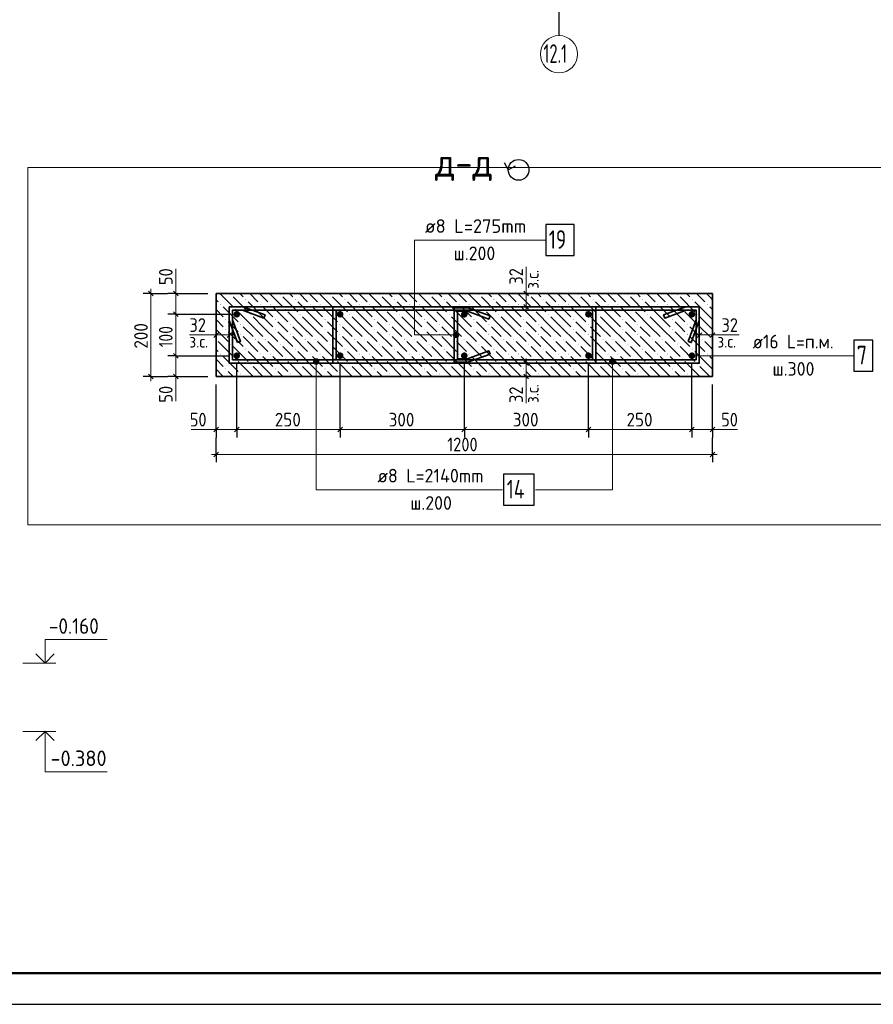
# Model space of a CAD drawing. Header units: millimetres. Extents: x 0 to 59400, y 0 to 42000.
# Tile 4 of 29: x 11203 to 24956, y 0 to 15861. Entities that reach past the tile are written whole.
import ezdxf

# ---------------------------------------------------------------- set-up
doc = ezdxf.new("R2010")
doc.units = ezdxf.units.MM
doc.linetypes.add('______2', pattern=[270, 200, -70])
doc.linetypes.add('______5', pattern=[1100, 800, -100, 100, -100])
for name, color, linetype, lineweight in [('S1 Продольная арматура', 52, 'Continuous', 25), ('Standard', 7, 'Continuous', 25), ('Заголовок чертежа', 7, 'Continuous', 25), ('Затяжка', 52, 'Continuous', 25), ('Позиционная метка линия выноска', 7, 'Continuous', 13), ('Размерная выноска', 7, 'Continuous', 13), ('Хомут', 52, 'Continuous', 25)]:
    doc.layers.add(name, color=color, linetype=linetype, lineweight=lineweight)
doc.layers.add('ЖБ Пилон', color=7, linetype='______2', lineweight=13, true_color=0xa0a0a0)
doc.layers.add('Оси', color=7, linetype='______5', lineweight=13, true_color=0x656565)
doc.styles.add('ISOCPEUR', font='txt')

msp = doc.modelspace()

# ---------------------------------------------------------------- hatches: boundary and pattern name
at = {"layer": 'S1 Продольная арматура', "linetype": 'Continuous', "lineweight": 18, "transparency": 33554687}
for points in [[(14753, 11115), (14749, 11135), (14738, 11153), (14721, 11164), (14700, 11168), (14680, 11164), (14662, 11153), (14651, 11135), (14647, 11115), (14651, 11095), (14662, 11077), (14680, 11066), (14700, 11062), (14721, 11066), (14738, 11077), (14749, 11095)], [(16420, 11115), (16416, 11135), (16404, 11153), (16387, 11164), (16367, 11168), (16346, 11164), (16329, 11153), (16317, 11135), (16313, 11115), (16317, 11095), (16329, 11077), (16346, 11066), (16367, 11062), (16387, 11066), (16404, 11077), (16416, 11095)], [(18420, 11115), (18416, 11135), (18404, 11153), (18387, 11164), (18367, 11168), (18346, 11164), (18329, 11153), (18317, 11135), (18313, 11115), (18317, 11095), (18329, 11077), (18346, 11066), (18367, 11062), (18387, 11066), (18404, 11077), (18416, 11095)], [(20420, 11115), (20416, 11135), (20404, 11153), (20387, 11164), (20367, 11168), (20346, 11164), (20329, 11153), (20317, 11135), (20313, 11115), (20317, 11095), (20329, 11077), (20346, 11066), (20367, 11062), (20387, 11066), (20404, 11077), (20416, 11095)], [(22087, 11115), (22083, 11135), (22071, 11153), (22054, 11164), (22033, 11168), (22013, 11164), (21996, 11153), (21984, 11135), (21980, 11115), (21984, 11095), (21996, 11077), (22013, 11066), (22033, 11062), (22054, 11066), (22071, 11077), (22083, 11095)], [(14753, 10448), (14749, 10469), (14738, 10486), (14721, 10498), (14700, 10502), (14680, 10498), (14662, 10486), (14651, 10469), (14647, 10448), (14651, 10428), (14662, 10411), (14680, 10399), (14700, 10395), (14721, 10399), (14738, 10411), (14749, 10428)], [(16420, 10448), (16416, 10469), (16404, 10486), (16387, 10498), (16367, 10502), (16346, 10498), (16329, 10486), (16317, 10469), (16313, 10448), (16317, 10428), (16329, 10411), (16346, 10399), (16367, 10395), (16387, 10399), (16404, 10411), (16416, 10428)], [(18420, 10448), (18416, 10469), (18404, 10486), (18387, 10498), (18367, 10502), (18346, 10498), (18329, 10486), (18317, 10469), (18313, 10448), (18317, 10428), (18329, 10411), (18346, 10399), (18367, 10395), (18387, 10399), (18404, 10411), (18416, 10428)], [(20420, 10448), (20416, 10469), (20404, 10486), (20387, 10498), (20367, 10502), (20346, 10498), (20329, 10486), (20317, 10469), (20313, 10448), (20317, 10428), (20329, 10411), (20346, 10399), (20367, 10395), (20387, 10399), (20404, 10411), (20416, 10428)], [(22087, 10448), (22083, 10469), (22071, 10486), (22054, 10498), (22033, 10502), (22013, 10498), (21996, 10486), (21984, 10469), (21980, 10448), (21984, 10428), (21996, 10411), (22013, 10399), (22033, 10395), (22054, 10399), (22071, 10411), (22083, 10428)]]:
    msp.add_hatch(color=7, dxfattribs=at).paths.add_polyline_path(points)
at = {"layer": 'ЖБ Пилон', "linetype": 'Continuous', "lineweight": 18, "transparency": 33554687}
for points in [[(14596, 11435), (14602, 11441), (14609, 11435), (14602, 11428)], [(15396, 11435), (15402, 11441), (15409, 11435), (15402, 11428)], [(16196, 11435), (16202, 11441), (16209, 11435), (16202, 11428)], [(16996, 11435), (17002, 11441), (17009, 11435), (17002, 11428)], [(17796, 11435), (17802, 11441), (17809, 11435), (17802, 11428)], [(18596, 11435), (18602, 11441), (18609, 11435), (18602, 11428)], [(19396, 11435), (19402, 11441), (19409, 11435), (19402, 11428)], [(20196, 11435), (20202, 11441), (20209, 11435), (20202, 11428)], [(20996, 11435), (21002, 11441), (21009, 11435), (21002, 11428)], [(21796, 11435), (21802, 11441), (21809, 11435), (21802, 11428)], [(14436, 11275), (14442, 11281), (14449, 11275), (14442, 11268)], [(14836, 11355), (14842, 11361), (14849, 11355), (14842, 11348)], [(15076, 11275), (15082, 11281), (15089, 11275), (15082, 11268)], [(15236, 11275), (15242, 11281), (15249, 11275), (15242, 11268)], [(15636, 11355), (15642, 11361), (15649, 11355), (15642, 11348)], [(15876, 11275), (15882, 11281), (15889, 11275), (15882, 11268)], [(16036, 11275), (16042, 11281), (16049, 11275), (16042, 11268)], [(16436, 11355), (16442, 11361), (16449, 11355), (16442, 11348)], [(16676, 11275), (16682, 11281), (16689, 11275), (16682, 11268)], [(16836, 11275), (16842, 11281), (16849, 11275), (16842, 11268)], [(17236, 11355), (17242, 11361), (17249, 11355), (17242, 11348)], [(17476, 11275), (17482, 11281), (17489, 11275), (17482, 11268)], [(17636, 11275), (17642, 11281), (17649, 11275), (17642, 11268)], [(18036, 11355), (18042, 11361), (18049, 11355), (18042, 11348)], [(18276, 11275), (18282, 11281), (18289, 11275), (18282, 11268)], [(18436, 11275), (18442, 11281), (18449, 11275), (18442, 11268)], [(18836, 11355), (18842, 11361), (18849, 11355), (18842, 11348)], [(19076, 11275), (19082, 11281), (19089, 11275), (19082, 11268)], [(19236, 11275), (19242, 11281), (19249, 11275), (19242, 11268)], [(19636, 11355), (19642, 11361), (19649, 11355), (19642, 11348)], [(19876, 11275), (19882, 11281), (19889, 11275), (19882, 11268)], [(20036, 11275), (20042, 11281), (20049, 11275), (20042, 11268)], [(20436, 11355), (20442, 11361), (20449, 11355), (20442, 11348)], [(20676, 11275), (20682, 11281), (20689, 11275), (20682, 11268)], [(20836, 11275), (20842, 11281), (20849, 11275), (20842, 11268)], [(21236, 11355), (21242, 11361), (21249, 11355), (21242, 11348)], [(21476, 11275), (21482, 11281), (21489, 11275), (21482, 11268)], [(21636, 11275), (21642, 11281), (21649, 11275), (21642, 11268)], [(22036, 11355), (22042, 11361), (22049, 11355), (22042, 11348)], [(22276, 11275), (22282, 11281), (22289, 11275), (22282, 11268)], [(14676, 11195), (14682, 11201), (14689, 11195), (14682, 11188)], [(14916, 11115), (14922, 11121), (14929, 11115), (14922, 11108)], [(15476, 11195), (15482, 11201), (15489, 11195), (15482, 11188)], [(15716, 11115), (15722, 11121), (15729, 11115), (15722, 11108)], [(16276, 11195), (16282, 11201), (16289, 11195), (16282, 11188)], [(16516, 11115), (16522, 11121), (16529, 11115), (16522, 11108)], [(17076, 11195), (17082, 11201), (17089, 11195), (17082, 11188)], [(17316, 11115), (17322, 11121), (17329, 11115), (17322, 11108)], [(17876, 11195), (17882, 11201), (17889, 11195), (17882, 11188)], [(18116, 11115), (18122, 11121), (18129, 11115), (18122, 11108)], [(18676, 11195), (18682, 11201), (18689, 11195), (18682, 11188)], [(18916, 11115), (18922, 11121), (18929, 11115), (18922, 11108)], [(19476, 11195), (19482, 11201), (19489, 11195), (19482, 11188)], [(19716, 11115), (19722, 11121), (19729, 11115), (19722, 11108)], [(20276, 11195), (20282, 11201), (20289, 11195), (20282, 11188)], [(20516, 11115), (20522, 11121), (20529, 11115), (20522, 11108)], [(21076, 11195), (21082, 11201), (21089, 11195), (21082, 11188)], [(21316, 11115), (21322, 11121), (21329, 11115), (21322, 11108)], [(21876, 11195), (21882, 11201), (21889, 11195), (21882, 11188)], [(22116, 11115), (22122, 11121), (22129, 11115), (22122, 11108)], [(14516, 11035), (14522, 11041), (14529, 11035), (14522, 11028)], [(14756, 10955), (14762, 10961), (14769, 10955), (14762, 10948)], [(15316, 11035), (15322, 11041), (15329, 11035), (15322, 11028)], [(15556, 10955), (15562, 10961), (15569, 10955), (15562, 10948)], [(16116, 11035), (16122, 11041), (16129, 11035), (16122, 11028)], [(16356, 10955), (16362, 10961), (16369, 10955), (16362, 10948)], [(16916, 11035), (16922, 11041), (16929, 11035), (16922, 11028)], [(17156, 10955), (17162, 10961), (17169, 10955), (17162, 10948)], [(17716, 11035), (17722, 11041), (17729, 11035), (17722, 11028)], [(17956, 10955), (17962, 10961), (17969, 10955), (17962, 10948)], [(18516, 11035), (18522, 11041), (18529, 11035), (18522, 11028)], [(18756, 10955), (18762, 10961), (18769, 10955), (18762, 10948)], [(19316, 11035), (19322, 11041), (19329, 11035), (19322, 11028)], [(19556, 10955), (19562, 10961), (19569, 10955), (19562, 10948)], [(20116, 11035), (20122, 11041), (20129, 11035), (20122, 11028)], [(20356, 10955), (20362, 10961), (20369, 10955), (20362, 10948)], [(20916, 11035), (20922, 11041), (20929, 11035), (20922, 11028)], [(21156, 10955), (21162, 10961), (21169, 10955), (21162, 10948)], [(21716, 11035), (21722, 11041), (21729, 11035), (21722, 11028)], [(21956, 10955), (21962, 10961), (21969, 10955), (21962, 10948)], [(14516, 10875), (14522, 10881), (14529, 10875), (14522, 10868)], [(14756, 10795), (14762, 10801), (14769, 10795), (14762, 10788)], [(15316, 10875), (15322, 10881), (15329, 10875), (15322, 10868)], [(15556, 10795), (15562, 10801), (15569, 10795), (15562, 10788)], [(16116, 10875), (16122, 10881), (16129, 10875), (16122, 10868)], [(16356, 10795), (16362, 10801), (16369, 10795), (16362, 10788)], [(16916, 10875), (16922, 10881), (16929, 10875), (16922, 10868)], [(17156, 10795), (17162, 10801), (17169, 10795), (17162, 10788)], [(17716, 10875), (17722, 10881), (17729, 10875), (17722, 10868)], [(17956, 10795), (17962, 10801), (17969, 10795), (17962, 10788)], [(18516, 10875), (18522, 10881), (18529, 10875), (18522, 10868)], [(18756, 10795), (18762, 10801), (18769, 10795), (18762, 10788)], [(19316, 10875), (19322, 10881), (19329, 10875), (19322, 10868)], [(19556, 10795), (19562, 10801), (19569, 10795), (19562, 10788)], [(20116, 10875), (20122, 10881), (20129, 10875), (20122, 10868)], [(20356, 10795), (20362, 10801), (20369, 10795), (20362, 10788)], [(20916, 10875), (20922, 10881), (20929, 10875), (20922, 10868)], [(21156, 10795), (21162, 10801), (21169, 10795), (21162, 10788)], [(21716, 10875), (21722, 10881), (21729, 10875), (21722, 10868)], [(21956, 10795), (21962, 10801), (21969, 10795), (21962, 10788)], [(14367, 10717), (14369, 10715), (14367, 10713)], [(14596, 10635), (14602, 10641), (14609, 10635), (14602, 10628)], [(14996, 10715), (15002, 10721), (15009, 10715), (15002, 10708)], [(15156, 10715), (15162, 10721), (15169, 10715), (15162, 10708)], [(15396, 10635), (15402, 10641), (15409, 10635), (15402, 10628)], [(15796, 10715), (15802, 10721), (15809, 10715), (15802, 10708)], [(15956, 10715), (15962, 10721), (15969, 10715), (15962, 10708)], [(16196, 10635), (16202, 10641), (16209, 10635), (16202, 10628)], [(16596, 10715), (16602, 10721), (16609, 10715), (16602, 10708)], [(16756, 10715), (16762, 10721), (16769, 10715), (16762, 10708)], [(16996, 10635), (17002, 10641), (17009, 10635), (17002, 10628)], [(17396, 10715), (17402, 10721), (17409, 10715), (17402, 10708)], [(17556, 10715), (17562, 10721), (17569, 10715), (17562, 10708)], [(17796, 10635), (17802, 10641), (17809, 10635), (17802, 10628)], [(18196, 10715), (18202, 10721), (18209, 10715), (18202, 10708)], [(18356, 10715), (18362, 10721), (18369, 10715), (18362, 10708)], [(18596, 10635), (18602, 10641), (18609, 10635), (18602, 10628)], [(18996, 10715), (19002, 10721), (19009, 10715), (19002, 10708)], [(19156, 10715), (19162, 10721), (19169, 10715), (19162, 10708)], [(19396, 10635), (19402, 10641), (19409, 10635), (19402, 10628)], [(19796, 10715), (19802, 10721), (19809, 10715), (19802, 10708)], [(19956, 10715), (19962, 10721), (19969, 10715), (19962, 10708)], [(20196, 10635), (20202, 10641), (20209, 10635), (20202, 10628)], [(20596, 10715), (20602, 10721), (20609, 10715), (20602, 10708)], [(20756, 10715), (20762, 10721), (20769, 10715), (20762, 10708)], [(20996, 10635), (21002, 10641), (21009, 10635), (21002, 10628)], [(21396, 10715), (21402, 10721), (21409, 10715), (21402, 10708)], [(21556, 10715), (21562, 10721), (21569, 10715), (21562, 10708)], [(21796, 10635), (21802, 10641), (21809, 10635), (21802, 10628)], [(22196, 10715), (22202, 10721), (22209, 10715), (22202, 10708)], [(22356, 10715), (22362, 10721), (22367, 10717), (22367, 10713), (22362, 10708)], [(14436, 10475), (14442, 10481), (14449, 10475), (14442, 10468)], [(14836, 10555), (14842, 10561), (14849, 10555), (14842, 10548)], [(15076, 10475), (15082, 10481), (15089, 10475), (15082, 10468)], [(15236, 10475), (15242, 10481), (15249, 10475), (15242, 10468)], [(15636, 10555), (15642, 10561), (15649, 10555), (15642, 10548)], [(15876, 10475), (15882, 10481), (15889, 10475), (15882, 10468)], [(16036, 10475), (16042, 10481), (16049, 10475), (16042, 10468)], [(16436, 10555), (16442, 10561), (16449, 10555), (16442, 10548)], [(16676, 10475), (16682, 10481), (16689, 10475), (16682, 10468)], [(16836, 10475), (16842, 10481), (16849, 10475), (16842, 10468)], [(17236, 10555), (17242, 10561), (17249, 10555), (17242, 10548)], [(17476, 10475), (17482, 10481), (17489, 10475), (17482, 10468)], [(17636, 10475), (17642, 10481), (17649, 10475), (17642, 10468)], [(18036, 10555), (18042, 10561), (18049, 10555), (18042, 10548)], [(18276, 10475), (18282, 10481), (18289, 10475), (18282, 10468)], [(18436, 10475), (18442, 10481), (18449, 10475), (18442, 10468)], [(18836, 10555), (18842, 10561), (18849, 10555), (18842, 10548)], [(19076, 10475), (19082, 10481), (19089, 10475), (19082, 10468)], [(19236, 10475), (19242, 10481), (19249, 10475), (19242, 10468)], [(19636, 10555), (19642, 10561), (19649, 10555), (19642, 10548)], [(19876, 10475), (19882, 10481), (19889, 10475), (19882, 10468)], [(20036, 10475), (20042, 10481), (20049, 10475), (20042, 10468)], [(20436, 10555), (20442, 10561), (20449, 10555), (20442, 10548)], [(20676, 10475), (20682, 10481), (20689, 10475), (20682, 10468)], [(20836, 10475), (20842, 10481), (20849, 10475), (20842, 10468)], [(21236, 10555), (21242, 10561), (21249, 10555), (21242, 10548)], [(21476, 10475), (21482, 10481), (21489, 10475), (21482, 10468)], [(21636, 10475), (21642, 10481), (21649, 10475), (21642, 10468)], [(22036, 10555), (22042, 10561), (22049, 10555), (22042, 10548)], [(22276, 10475), (22282, 10481), (22289, 10475), (22282, 10468)], [(14676, 10395), (14682, 10401), (14689, 10395), (14682, 10388)], [(14916, 10315), (14922, 10321), (14929, 10315), (14922, 10308)], [(15476, 10395), (15482, 10401), (15489, 10395), (15482, 10388)], [(15716, 10315), (15722, 10321), (15729, 10315), (15722, 10308)], [(16276, 10395), (16282, 10401), (16289, 10395), (16282, 10388)], [(16516, 10315), (16522, 10321), (16529, 10315), (16522, 10308)], [(17076, 10395), (17082, 10401), (17089, 10395), (17082, 10388)], [(17316, 10315), (17322, 10321), (17329, 10315), (17322, 10308)], [(17876, 10395), (17882, 10401), (17889, 10395), (17882, 10388)], [(18116, 10315), (18122, 10321), (18129, 10315), (18122, 10308)], [(18676, 10395), (18682, 10401), (18689, 10395), (18682, 10388)], [(18916, 10315), (18922, 10321), (18929, 10315), (18922, 10308)], [(19476, 10395), (19482, 10401), (19489, 10395), (19482, 10388)], [(19716, 10315), (19722, 10321), (19729, 10315), (19722, 10308)], [(20276, 10395), (20282, 10401), (20289, 10395), (20282, 10388)], [(20516, 10315), (20522, 10321), (20529, 10315), (20522, 10308)], [(21076, 10395), (21082, 10401), (21089, 10395), (21082, 10388)], [(21316, 10315), (21322, 10321), (21329, 10315), (21322, 10308)], [(21876, 10395), (21882, 10401), (21889, 10395), (21882, 10388)], [(22116, 10315), (22122, 10321), (22129, 10315), (22122, 10308)], [(14516, 10235), (14522, 10241), (14529, 10235), (14522, 10228)], [(14756, 10155), (14762, 10161), (14769, 10155), (14762, 10148)], [(15316, 10235), (15322, 10241), (15329, 10235), (15322, 10228)], [(15556, 10155), (15562, 10161), (15569, 10155), (15562, 10148)], [(16116, 10235), (16122, 10241), (16129, 10235), (16122, 10228)], [(16356, 10155), (16362, 10161), (16369, 10155), (16362, 10148)], [(16916, 10235), (16922, 10241), (16929, 10235), (16922, 10228)], [(17156, 10155), (17162, 10161), (17169, 10155), (17162, 10148)], [(17716, 10235), (17722, 10241), (17729, 10235), (17722, 10228)], [(17956, 10155), (17962, 10161), (17969, 10155), (17962, 10148)], [(18516, 10235), (18522, 10241), (18529, 10235), (18522, 10228)], [(18756, 10155), (18762, 10161), (18769, 10155), (18762, 10148)], [(19316, 10235), (19322, 10241), (19329, 10235), (19322, 10228)], [(19556, 10155), (19562, 10161), (19569, 10155), (19562, 10148)], [(20116, 10235), (20122, 10241), (20129, 10235), (20122, 10228)], [(20356, 10155), (20362, 10161), (20369, 10155), (20362, 10148)], [(20916, 10235), (20922, 10241), (20929, 10235), (20922, 10228)], [(21156, 10155), (21162, 10161), (21169, 10155), (21162, 10148)], [(21716, 10235), (21722, 10241), (21729, 10235), (21722, 10228)], [(21956, 10155), (21962, 10161), (21969, 10155), (21962, 10148)]]:
    msp.add_hatch(color=7, dxfattribs=at).paths.add_polyline_path(points, flags=16)
at = {"layer": 'Позиционная метка линия выноска', "linetype": 'Continuous', "lineweight": 13, "transparency": 33554687}
for points in [[(18193, 10759), (18193, 10804), (18187, 10782)], [(18193, 10804), (18210, 10743), (18210, 10820)], [(18193, 10804), (18193, 10759), (18210, 10743)], [(18210, 10820), (18232, 10737), (18232, 10827)], [(18210, 10820), (18210, 10743), (18232, 10737)], [(18232, 10827), (18232, 10737), (18255, 10743)], [(18232, 10827), (18255, 10743), (18255, 10820)], [(18255, 10820), (18255, 10743), (18271, 10759)], [(18255, 10820), (18271, 10759), (18271, 10804)], [(18271, 10804), (18271, 10759), (18277, 10782)], [(15935, 10355), (16025, 10355), (16019, 10378)], [(15935, 10355), (16019, 10378), (15942, 10378)], [(15942, 10333), (16025, 10355), (15935, 10355)], [(15942, 10378), (16019, 10378), (16003, 10394)], [(15942, 10378), (16003, 10394), (15958, 10394)], [(15942, 10333), (16019, 10333), (16025, 10355)], [(15958, 10316), (16019, 10333), (15942, 10333)], [(15958, 10394), (16003, 10394), (15980, 10400)], [(15958, 10316), (16003, 10316), (16019, 10333)], [(16003, 10316), (15958, 10316), (15980, 10310)], [(20708, 10355), (20798, 10355), (20792, 10378)], [(20708, 10355), (20792, 10378), (20715, 10378)], [(20715, 10333), (20798, 10355), (20708, 10355)], [(20715, 10378), (20792, 10378), (20776, 10394)], [(20715, 10378), (20776, 10394), (20731, 10394)], [(20715, 10333), (20792, 10333), (20798, 10355)], [(20731, 10316), (20792, 10333), (20715, 10333)], [(20731, 10394), (20776, 10394), (20753, 10400)], [(20731, 10316), (20776, 10316), (20792, 10333)], [(20776, 10316), (20731, 10316), (20753, 10310)]]:
    msp.add_hatch(color=7, dxfattribs=at).paths.add_polyline_path(points)

# ---------------------------------------------------------------- linework, layer by layer
at = {"layer": 'S1 Продольная арматура', "color": 7, "linetype": 'Continuous', "lineweight": 25, "transparency": 33554687}
msp.add_lwpolyline([(24640, 10198), (24950, 10198), (24950, 10698), (24640, 10698), (24640, 10198)], dxfattribs=at)
at = {"layer": 'Standard', "color": 251, "linetype": 'Continuous', "lineweight": -3, "true_color": 0x656565, "transparency": 33554687}
for p, q in [((13317, 11448), (13192, 11448)), ((13317, 11448), (13442, 11448)), ((13317, 11448), (13583, 11448)), ((13717, 11448), (13592, 11448)), ((13717, 11448), (13842, 11448)), ((13717, 11448), (14233, 11448)), ((19361, 11448), (19236, 11448)), ((19361, 11448), (19486, 11448)), ((13717, 11115), (13592, 11115)), ((13717, 11115), (13842, 11115)), ((13717, 11115), (14567, 11115)), ((19361, 11235), (19236, 11235)), ((19361, 11235), (19486, 11235)), ((14367, 10782), (14367, 10907)), ((14580, 10782), (14580, 10907)), ((22153, 10782), (22153, 10907)), ((22367, 10782), (22367, 10907)), ((14367, 10782), (14367, 10657)), ((14580, 10782), (14580, 10657)), ((22153, 10782), (22153, 10657)), ((22367, 10782), (22367, 10657)), ((13717, 10448), (13592, 10448)), ((13717, 10448), (13842, 10448)), ((13717, 10448), (14567, 10448)), ((19361, 10328), (19236, 10328)), ((19361, 10328), (19486, 10328)), ((13317, 10115), (13192, 10115)), ((13317, 10115), (13442, 10115)), ((13317, 10115), (13583, 10115)), ((13717, 10115), (13592, 10115)), ((13717, 10115), (13842, 10115)), ((13717, 10115), (14233, 10115)), ((19361, 10115), (19236, 10115)), ((19361, 10115), (19486, 10115)), ((14367, 9258), (14367, 9383)), ((14700, 9258), (14700, 9383)), ((16367, 9258), (16367, 9383)), ((18367, 9258), (18367, 9383)), ((20367, 9258), (20367, 9383)), ((22033, 9258), (22033, 9383)), ((22367, 9258), (22367, 9383)), ((14367, 9258), (14367, 9133)), ((14700, 9258), (14700, 9133)), ((16367, 9258), (16367, 9133)), ((18367, 9258), (18367, 9133)), ((20367, 9258), (20367, 9133)), ((22033, 9258), (22033, 9133)), ((22367, 9258), (22367, 9133)), ((14367, 8858), (14367, 9125)), ((22367, 8858), (22367, 9125)), ((14367, 8858), (14367, 8983)), ((22367, 8858), (22367, 8983)), ((14367, 8858), (14367, 8733)), ((22367, 8858), (22367, 8733))]:
    msp.add_line(p, q, dxfattribs=at)
at = {"layer": 'Standard', "color": 7, "linetype": 'Continuous', "lineweight": 25, "transparency": 33554687}
for p, q in [((13279, 11486), (13354, 11411)), ((13679, 11486), (13754, 11411)), ((19398, 11411), (19323, 11486)), ((19398, 11197), (19323, 11272)), ((13679, 11153), (13754, 11078)), ((14404, 10819), (14329, 10744)), ((14618, 10819), (14543, 10744)), ((22116, 10744), (22191, 10819)), ((22329, 10744), (22404, 10819)), ((13679, 10486), (13754, 10411)), ((19323, 10366), (19398, 10291)), ((13279, 10153), (13354, 10078)), ((13679, 10153), (13754, 10078)), ((19323, 10153), (19398, 10078)), ((14329, 9220), (14404, 9295)), ((14663, 9220), (14738, 9295)), ((16329, 9220), (16404, 9295)), ((18329, 9220), (18404, 9295)), ((20329, 9220), (20404, 9295)), ((21996, 9220), (22071, 9295)), ((22329, 9220), (22404, 9295)), ((14329, 8820), (14404, 8895)), ((22329, 8820), (22404, 8895))]:
    msp.add_line(p, q, dxfattribs=at)
at = {"layer": 'Standard', "color": 7, "linetype": 'Continuous', "lineweight": 13, "transparency": 33554687}
for p, q in [((13317, 11448), (13317, 11523)), ((13317, 11448), (13317, 10115)), ((13717, 11448), (13717, 11523)), ((13717, 11448), (13717, 11115)), ((19361, 11448), (19361, 11523)), ((19361, 11235), (19361, 11448)), ((13717, 11115), (13717, 10448)), ((19361, 11235), (19361, 11160)), ((14367, 10782), (14292, 10782)), ((14580, 10782), (14367, 10782)), ((14580, 10782), (14655, 10782)), ((22153, 10782), (22078, 10782)), ((22153, 10782), (22367, 10782)), ((22367, 10782), (22442, 10782)), ((13717, 10448), (13717, 10115)), ((19361, 10328), (19361, 10403)), ((19361, 10328), (19361, 10115)), ((13317, 10115), (13317, 10040)), ((13717, 10115), (13717, 10040)), ((19361, 10115), (19361, 10040)), ((14367, 9258), (14292, 9258)), ((14367, 9258), (14700, 9258)), ((14700, 9258), (16367, 9258)), ((16367, 9258), (18367, 9258)), ((18367, 9258), (20367, 9258)), ((20367, 9258), (22033, 9258)), ((22033, 9258), (22367, 9258)), ((22367, 9258), (22442, 9258)), ((14367, 8858), (14292, 8858)), ((14367, 8858), (22367, 8858)), ((22367, 8858), (22442, 8858)), ((11256, 5496), (11786, 5496)), ((11256, 4396), (11786, 4396))]:
    msp.add_line(p, q, dxfattribs=at)
at = {"layer": 'Standard', "color": 7, "linetype": 'Continuous', "lineweight": 25, "transparency": 33554687}
msp.add_lwpolyline([(0, 0), (59400, 0), (59400, 42000), (0, 42000), (0, 0)], close=True, dxfattribs=at)
at = {"layer": 'Standard', "color": 7, "linetype": 'Continuous', "lineweight": 50, "transparency": 33554687}
msp.add_lwpolyline([(2000, 41500), (58900, 41500), (58900, 500), (2000, 500), (2000, 41500)], close=True, dxfattribs=at)
at = {"layer": 'Standard', "color": 7, "linetype": 'Continuous', "lineweight": 13, "transparency": 33554687}
for points in [[(46900, 41500), (2000, 41500), (2000, 500), (46900, 500), (46900, 41500)], [(2000, 41500), (2000, 500), (58900, 500), (58900, 41500), (2000, 41500)], [(11611, 5496), (11611, 5876), (12611, 5876)], [(11611, 4396), (11611, 3746), (12611, 3746)]]:
    msp.add_lwpolyline(points, dxfattribs=at)
at = {"layer": 'Standard', "color": 7, "linetype": 'Continuous', "lineweight": 25, "transparency": 33554687}
msp.add_lwpolyline([(19011, 13559), (19075, 13442), (19192, 13505)], dxfattribs=at)
at = {"layer": 'Standard', "color": 254, "linetype": 'Continuous', "lineweight": 13, "true_color": 0xc4c4ff, "transparency": 33554687}
msp.add_lwpolyline([(11334, 7724), (25883, 7724), (25883, 13479), (11334, 13479), (11334, 7724)], dxfattribs=at)
at = {"layer": 'Standard', "color": 251, "linetype": 'Continuous', "lineweight": -3, "true_color": 0x656565, "transparency": 33554687}
for points in [[(14700, 9258), (14700, 9275), (14700, 9275), (14700, 9275), (14700, 9275), (14700, 9275), (14700, 9275), (14700, 9275), (14700, 9275), (14700, 9275), (14700, 9275), (14700, 10315)], [(16367, 9258), (16367, 9275), (16367, 9275), (16367, 9275), (16367, 9275), (16367, 9275), (16367, 9275), (16367, 9275), (16367, 9275), (16367, 10315)], [(18367, 9258), (18367, 9275), (18367, 9275), (18367, 9275), (18367, 9275), (18367, 9275), (18367, 9275), (18367, 10315)], [(20367, 9258), (20367, 9275), (20367, 9275), (20367, 9275), (20367, 9275), (20367, 10315)], [(22033, 9258), (22033, 9275), (22033, 9275), (22033, 10315)], [(14367, 9258), (14367, 9275), (14367, 9275), (14367, 9275), (14367, 9275), (14367, 9275), (14367, 9275), (14367, 9275), (14367, 9275), (14367, 9275), (14367, 9275), (14367, 9982)], [(22367, 9258), (22367, 9275), (22367, 9275), (22367, 9982)]]:
    msp.add_lwpolyline(points, dxfattribs=at)
at = {"layer": 'Standard', "color": 7, "linetype": 'Continuous', "lineweight": 35, "transparency": 33554687}
for points in [[(11463, 5644), (11611, 5496), (11760, 5644)], [(11463, 4247), (11611, 4396), (11760, 4247)]]:
    msp.add_lwpolyline(points, dxfattribs=at)
at = {"layer": 'Standard', "color": 7, "linetype": 'Continuous', "lineweight": 25, "transparency": 33554687}
msp.add_circle((19241, 13442), 167, dxfattribs=at)
at = {"layer": 'ЖБ Пилон', "color": 7, "linetype": 'Continuous', "lineweight": 35, "transparency": 33554687}
for p, q in [((14367, 11448), (14367, 10115)), ((22367, 11448), (14367, 11448)), ((22367, 10115), (22367, 11448)), ((14367, 10115), (22367, 10115))]:
    msp.add_line(p, q, dxfattribs=at)
at = {"layer": 'ЖБ Пилон', "color": 9, "linetype": 'Continuous', "lineweight": 18, "true_color": 0xc7c7c7, "transparency": 33554687}
for p, q in [((14429, 11448), (14642, 11235)), ((14749, 11448), (14802, 11395)), ((14909, 11448), (15042, 11315)), ((15122, 11395), (15069, 11448)), ((15229, 11448), (15442, 11235)), ((15549, 11448), (15602, 11395)), ((15709, 11448), (15842, 11315)), ((15922, 11395), (15869, 11448)), ((16029, 11448), (16242, 11235)), ((16349, 11448), (16402, 11395)), ((16509, 11448), (16642, 11315)), ((16722, 11395), (16669, 11448)), ((16829, 11448), (17042, 11235)), ((17149, 11448), (17202, 11395)), ((17309, 11448), (17442, 11315)), ((17522, 11395), (17469, 11448)), ((17629, 11448), (17842, 11235)), ((17949, 11448), (18002, 11395)), ((18109, 11448), (18242, 11315)), ((18322, 11395), (18269, 11448)), ((18429, 11448), (18642, 11235)), ((18749, 11448), (18802, 11395)), ((18909, 11448), (19042, 11315)), ((19122, 11395), (19069, 11448)), ((19229, 11448), (19442, 11235)), ((19549, 11448), (19602, 11395)), ((19709, 11448), (19842, 11315)), ((19922, 11395), (19869, 11448)), ((20029, 11448), (20242, 11235)), ((20349, 11448), (20402, 11395)), ((20509, 11448), (20642, 11315)), ((20722, 11395), (20669, 11448)), ((20829, 11448), (21042, 11235)), ((21149, 11448), (21202, 11395)), ((21309, 11448), (21442, 11315)), ((21522, 11395), (21469, 11448)), ((21629, 11448), (21842, 11235)), ((21949, 11448), (22002, 11395)), ((22109, 11448), (22242, 11315)), ((22322, 11395), (22269, 11448)), ((14402, 11315), (14367, 11350)), ((14642, 11395), (14882, 11155)), ((15122, 11075), (14882, 11315)), ((15202, 11315), (15122, 11395)), ((15442, 11395), (15682, 11155)), ((15922, 11075), (15682, 11315)), ((16002, 11315), (15922, 11395)), ((16242, 11395), (16482, 11155)), ((16722, 11075), (16482, 11315)), ((16802, 11315), (16722, 11395)), ((17042, 11395), (17282, 11155)), ((17522, 11075), (17282, 11315)), ((17602, 11315), (17522, 11395)), ((17842, 11395), (18082, 11155)), ((18322, 11075), (18082, 11315)), ((18402, 11315), (18322, 11395)), ((18642, 11395), (18882, 11155)), ((19122, 11075), (18882, 11315)), ((19202, 11315), (19122, 11395)), ((19442, 11395), (19682, 11155)), ((19922, 11075), (19682, 11315)), ((20002, 11315), (19922, 11395)), ((20242, 11395), (20482, 11155)), ((20722, 11075), (20482, 11315)), ((20802, 11315), (20722, 11395)), ((21042, 11395), (21282, 11155)), ((21522, 11075), (21282, 11315)), ((21602, 11315), (21522, 11395)), ((21842, 11395), (22082, 11155)), ((22322, 11075), (22082, 11315)), ((22367, 11350), (22322, 11395)), ((14367, 11190), (14482, 11075)), ((14482, 11235), (14722, 10995)), ((14962, 10915), (14722, 11155)), ((15122, 11235), (15282, 11075)), ((15282, 11235), (15522, 10995)), ((15762, 10915), (15522, 11155)), ((15922, 11235), (16082, 11075)), ((16082, 11235), (16322, 10995)), ((16562, 10915), (16322, 11155)), ((16722, 11235), (16882, 11075)), ((16882, 11235), (17122, 10995)), ((17362, 10915), (17122, 11155)), ((17522, 11235), (17682, 11075)), ((17682, 11235), (17922, 10995)), ((18162, 10915), (17922, 11155)), ((18322, 11235), (18482, 11075)), ((18482, 11235), (18722, 10995)), ((18962, 10915), (18722, 11155)), ((19122, 11235), (19282, 11075)), ((19282, 11235), (19522, 10995)), ((19762, 10915), (19522, 11155)), ((19922, 11235), (20082, 11075)), ((20082, 11235), (20322, 10995)), ((20562, 10915), (20322, 11155)), ((20722, 11235), (20882, 11075)), ((20882, 11235), (21122, 10995)), ((21362, 10915), (21122, 11155)), ((21522, 11235), (21682, 11075)), ((21682, 11235), (21922, 10995)), ((22162, 10915), (21922, 11155)), ((22322, 11235), (22367, 11190)), ((14367, 11030), (14482, 10915)), ((14642, 10915), (14562, 10995)), ((14962, 11075), (15122, 10915)), ((15122, 11075), (15282, 10915)), ((15442, 10915), (15362, 10995)), ((15762, 11075), (15922, 10915)), ((15922, 11075), (16082, 10915)), ((16242, 10915), (16162, 10995)), ((16562, 11075), (16722, 10915)), ((16722, 11075), (16882, 10915)), ((17042, 10915), (16962, 10995)), ((17362, 11075), (17522, 10915)), ((17522, 11075), (17682, 10915)), ((17842, 10915), (17762, 10995)), ((18162, 11075), (18322, 10915)), ((18322, 11075), (18482, 10915)), ((18642, 10915), (18562, 10995)), ((18962, 11075), (19122, 10915)), ((19122, 11075), (19282, 10915)), ((19442, 10915), (19362, 10995)), ((19762, 11075), (19922, 10915)), ((19922, 11075), (20082, 10915)), ((20242, 10915), (20162, 10995)), ((20562, 11075), (20722, 10915)), ((20722, 11075), (20882, 10915)), ((21042, 10915), (20962, 10995)), ((21362, 11075), (21522, 10915)), ((21522, 11075), (21682, 10915)), ((21842, 10915), (21762, 10995)), ((22162, 11075), (22322, 10915)), ((22322, 11075), (22367, 11030)), ((14367, 10870), (14562, 10675)), ((14562, 10835), (14802, 10595)), ((14722, 10835), (14642, 10915)), ((14802, 10915), (14962, 10755)), ((14962, 10915), (15122, 10755)), ((15122, 10915), (15362, 10675)), ((15362, 10835), (15602, 10595)), ((15522, 10835), (15442, 10915)), ((15602, 10915), (15762, 10755)), ((15762, 10915), (15922, 10755)), ((15922, 10915), (16162, 10675)), ((16162, 10835), (16402, 10595)), ((16322, 10835), (16242, 10915)), ((16402, 10915), (16562, 10755)), ((16562, 10915), (16722, 10755)), ((16722, 10915), (16962, 10675)), ((16962, 10835), (17202, 10595)), ((17122, 10835), (17042, 10915)), ((17202, 10915), (17362, 10755)), ((17362, 10915), (17522, 10755)), ((17522, 10915), (17762, 10675)), ((17762, 10835), (18002, 10595)), ((17922, 10835), (17842, 10915)), ((18002, 10915), (18162, 10755)), ((18162, 10915), (18322, 10755)), ((18322, 10915), (18562, 10675)), ((18562, 10835), (18802, 10595)), ((18722, 10835), (18642, 10915)), ((18802, 10915), (18962, 10755)), ((18962, 10915), (19122, 10755)), ((19122, 10915), (19362, 10675)), ((19362, 10835), (19602, 10595)), ((19522, 10835), (19442, 10915)), ((19602, 10915), (19762, 10755)), ((19762, 10915), (19922, 10755)), ((19922, 10915), (20162, 10675)), ((20162, 10835), (20402, 10595)), ((20322, 10835), (20242, 10915)), ((20402, 10915), (20562, 10755)), ((20562, 10915), (20722, 10755)), ((20722, 10915), (20962, 10675)), ((20962, 10835), (21202, 10595)), ((21122, 10835), (21042, 10915)), ((21202, 10915), (21362, 10755)), ((21362, 10915), (21522, 10755)), ((21522, 10915), (21762, 10675)), ((21762, 10835), (22002, 10595)), ((21922, 10835), (21842, 10915)), ((22002, 10915), (22162, 10755)), ((22162, 10915), (22322, 10755)), ((22322, 10915), (22367, 10870)), ((14402, 10675), (14642, 10435)), ((14802, 10755), (15042, 10515)), ((15122, 10595), (15042, 10675)), ((15202, 10675), (15442, 10435)), ((15602, 10755), (15842, 10515)), ((15922, 10595), (15842, 10675)), ((16002, 10675), (16242, 10435)), ((16402, 10755), (16642, 10515)), ((16722, 10595), (16642, 10675)), ((16802, 10675), (17042, 10435)), ((17202, 10755), (17442, 10515)), ((17522, 10595), (17442, 10675)), ((17602, 10675), (17842, 10435)), ((18002, 10755), (18242, 10515)), ((18322, 10595), (18242, 10675)), ((18402, 10675), (18642, 10435)), ((18802, 10755), (19042, 10515)), ((19122, 10595), (19042, 10675)), ((19202, 10675), (19442, 10435)), ((19602, 10755), (19842, 10515)), ((19922, 10595), (19842, 10675)), ((20002, 10675), (20242, 10435)), ((20402, 10755), (20642, 10515)), ((20722, 10595), (20642, 10675)), ((20802, 10675), (21042, 10435)), ((21202, 10755), (21442, 10515)), ((21522, 10595), (21442, 10675)), ((21602, 10675), (21842, 10435)), ((22002, 10755), (22242, 10515)), ((22322, 10595), (22242, 10675)), ((14402, 10515), (14367, 10550)), ((14642, 10595), (14882, 10355)), ((15122, 10275), (14882, 10515)), ((15202, 10515), (15122, 10595)), ((15442, 10595), (15682, 10355)), ((15922, 10275), (15682, 10515)), ((16002, 10515), (15922, 10595)), ((16242, 10595), (16482, 10355)), ((16722, 10275), (16482, 10515)), ((16802, 10515), (16722, 10595)), ((17042, 10595), (17282, 10355)), ((17522, 10275), (17282, 10515)), ((17602, 10515), (17522, 10595)), ((17842, 10595), (18082, 10355)), ((18322, 10275), (18082, 10515)), ((18402, 10515), (18322, 10595)), ((18642, 10595), (18882, 10355)), ((19122, 10275), (18882, 10515)), ((19202, 10515), (19122, 10595)), ((19442, 10595), (19682, 10355)), ((19922, 10275), (19682, 10515)), ((20002, 10515), (19922, 10595)), ((20242, 10595), (20482, 10355)), ((20722, 10275), (20482, 10515)), ((20802, 10515), (20722, 10595)), ((21042, 10595), (21282, 10355)), ((21522, 10275), (21282, 10515)), ((21602, 10515), (21522, 10595)), ((21842, 10595), (22082, 10355)), ((22322, 10275), (22082, 10515)), ((22367, 10550), (22322, 10595)), ((14367, 10390), (14482, 10275)), ((14482, 10435), (14722, 10195)), ((14962, 10115), (14722, 10355)), ((15122, 10435), (15282, 10275)), ((15282, 10435), (15522, 10195)), ((15762, 10115), (15522, 10355)), ((15922, 10435), (16082, 10275)), ((16082, 10435), (16322, 10195)), ((16562, 10115), (16322, 10355)), ((16722, 10435), (16882, 10275)), ((16882, 10435), (17122, 10195)), ((17362, 10115), (17122, 10355)), ((17522, 10435), (17682, 10275)), ((17682, 10435), (17922, 10195)), ((18162, 10115), (17922, 10355)), ((18322, 10435), (18482, 10275)), ((18482, 10435), (18722, 10195)), ((18962, 10115), (18722, 10355)), ((19122, 10435), (19282, 10275)), ((19282, 10435), (19522, 10195)), ((19762, 10115), (19522, 10355)), ((19922, 10435), (20082, 10275)), ((20082, 10435), (20322, 10195)), ((20562, 10115), (20322, 10355)), ((20722, 10435), (20882, 10275)), ((20882, 10435), (21122, 10195)), ((21362, 10115), (21122, 10355)), ((21522, 10435), (21682, 10275)), ((21682, 10435), (21922, 10195)), ((22162, 10115), (21922, 10355)), ((22322, 10435), (22367, 10390)), ((14367, 10230), (14482, 10115)), ((14642, 10115), (14562, 10195)), ((14962, 10275), (15122, 10115)), ((15122, 10275), (15282, 10115)), ((15442, 10115), (15362, 10195)), ((15762, 10275), (15922, 10115)), ((15922, 10275), (16082, 10115)), ((16242, 10115), (16162, 10195)), ((16562, 10275), (16722, 10115)), ((16722, 10275), (16882, 10115)), ((17042, 10115), (16962, 10195)), ((17362, 10275), (17522, 10115)), ((17522, 10275), (17682, 10115)), ((17842, 10115), (17762, 10195)), ((18162, 10275), (18322, 10115)), ((18322, 10275), (18482, 10115)), ((18642, 10115), (18562, 10195)), ((18962, 10275), (19122, 10115)), ((19122, 10275), (19282, 10115)), ((19442, 10115), (19362, 10195)), ((19762, 10275), (19922, 10115)), ((19922, 10275), (20082, 10115)), ((20242, 10115), (20162, 10195)), ((20562, 10275), (20722, 10115)), ((20722, 10275), (20882, 10115)), ((21042, 10115), (20962, 10195)), ((21362, 10275), (21522, 10115)), ((21522, 10275), (21682, 10115)), ((21842, 10115), (21762, 10195)), ((22162, 10275), (22322, 10115)), ((22322, 10275), (22367, 10230))]:
    msp.add_line(p, q, dxfattribs=at)
at = {"layer": 'Затяжка', "color": 7, "linetype": 'Continuous', "lineweight": 25, "transparency": 33554687}
msp.add_lwpolyline([(19679, 12060), (20139, 12060), (20139, 12560), (19679, 12560), (19679, 12060)], dxfattribs=at)
at = {"layer": 'Затяжка', "color": 7, "linetype": 'Continuous', "lineweight": 35, "transparency": 33554687}
msp.add_lwpolyline([(18782, 10475), (18425, 10345), (18205, 10345), (18205, 11218), (18425, 11218), (18782, 11089), (18763, 11038), (18416, 11165), (18259, 11165), (18259, 10398), (18416, 10398), (18763, 10525), (18782, 10475)], dxfattribs=at)
at = {"layer": 'Оси', "color": 8, "linetype": '______5', "lineweight": -3, "transparency": 33554687}
msp.add_line((19892, 26071), (19892, 15605), dxfattribs=at)
at = {"layer": 'Оси', "color": 7, "linetype": 'Continuous', "lineweight": 13, "transparency": 33554687}
msp.add_circle((19892, 15305), 300, dxfattribs=at)
at = {"layer": 'Позиционная метка линия выноска', "color": 7, "linetype": 'Continuous', "lineweight": 13, "transparency": 33554687}
for p, q in [((18232, 10827), (18232, 10827)), ((18187, 10782), (18187, 10782)), ((18232, 10737), (18232, 10737)), ((18277, 10782), (18277, 10782)), ((15935, 10355), (15935, 10355)), ((15980, 10400), (15980, 10400)), ((15980, 10310), (15980, 10310)), ((16025, 10355), (16025, 10355)), ((20708, 10355), (20708, 10355)), ((20753, 10400), (20753, 10400)), ((20753, 10310), (20753, 10310)), ((20798, 10355), (20798, 10355)), ((22033, 10448), (24640, 10448))]:
    msp.add_line(p, q, dxfattribs=at)
for points in [[(19679, 12310), (17565, 12310), (17565, 10782), (18232, 10782)], [(18980, 8288), (15980, 8288), (15980, 10355)], [(19514, 8288), (20753, 8288), (20753, 10355)]]:
    msp.add_lwpolyline(points, dxfattribs=at)
for centre in [(18232, 10782), (15980, 10355), (20753, 10355)]:
    msp.add_circle(centre, 45, dxfattribs=at)
at = {"layer": 'Размерная выноска', "color": 7, "linetype": 'Continuous', "lineweight": 13, "transparency": 33554687}
for p, q in [((13717, 11448), (13717, 11848)), ((19361, 11448), (19361, 11879)), ((14367, 10782), (13937, 10782)), ((22367, 10782), (22797, 10782)), ((13717, 9715), (13717, 10115)), ((19361, 10115), (19361, 9685)), ((14367, 9258), (13967, 9258)), ((22767, 9258), (22367, 9258))]:
    msp.add_line(p, q, dxfattribs=at)
at = {"layer": 'Хомут', "color": 7, "linetype": 'Continuous', "lineweight": 35, "transparency": 33554687}
for points in [[(14710, 10659), (14580, 11015), (14580, 11235), (20487, 11235), (20487, 10328), (14580, 10328), (14580, 11235), (14800, 11235), (15156, 11105), (15138, 11055), (14790, 11182), (14633, 11182), (14633, 10382), (20433, 10382), (20433, 11182), (14633, 11182), (14633, 11025), (14760, 10677), (14710, 10659)], [(21973, 10677), (22100, 11025), (22100, 11182), (16300, 11182), (16300, 10382), (22100, 10382), (22100, 11182), (21943, 11182), (21595, 11055), (21577, 11105), (21934, 11235), (22153, 11235), (22153, 10328), (16247, 10328), (16247, 11235), (22153, 11235), (22153, 11015), (22024, 10659), (21973, 10677)]]:
    msp.add_lwpolyline(points, dxfattribs=at)
at = {"layer": 'Хомут', "color": 7, "linetype": 'Continuous', "lineweight": 25, "transparency": 33554687}
msp.add_lwpolyline([(19000, 8038), (19490, 8038), (19490, 8538), (19000, 8538), (19000, 8038)], dxfattribs=at)

# ---------------------------------------------------------------- texts
at = {"layer": 'S1 Продольная арматура', "color": 7, "linetype": 'Continuous', "lineweight": 13, "transparency": 33554687, "attachment_point": 7, "style": 'ISOCPEUR'}
for s, insert, char_height, width in [('\\W0.94;ø16 L=п.м. ', (23013, 10566), 220, 1599.14), ('\\W0.78;7', (24690, 10308), 300, 326.43), ('\\W0.95;ш.300 ', (23332, 10126), 220, 962.12)]:
    msp.add_mtext(s, dxfattribs=dict(at, insert=insert, char_height=char_height, width=width))
at = {"layer": 'Standard', "color": 7, "linetype": 'Continuous', "lineweight": 18, "transparency": 33554687, "char_height": 200, "width": 459.94, "attachment_point": 7, "rotation": 90, "style": 'ISOCPEUR'}
for insert in [(19564, 11527), (19564, 9687)]:
    msp.add_mtext('\\W0.90;з.с.', dxfattribs=dict(at, insert=insert))
at = {"layer": 'Standard', "color": 7, "linetype": 'Continuous', "lineweight": 25, "transparency": 33554687, "char_height": 220, "attachment_point": 7, "rotation": 90, "style": 'ISOCPEUR'}
for s, insert, width in [('\\W0.87;50', (13667, 11586), 403.93), ('\\W0.87;32', (19311, 11592), 403.93), ('\\W0.91;200', (13267, 10562), 562), ('\\W0.83;100', (13667, 10584), 508.57), ('\\W0.87;50', (13667, 9692), 403.92), ('\\W0.87;32', (19311, 9686), 403.92)]:
    msp.add_mtext(s, dxfattribs=dict(at, insert=insert, width=width))
at = {"layer": 'Standard', "color": 7, "linetype": 'Continuous', "lineweight": 25, "transparency": 33554687, "attachment_point": 7, "style": 'ISOCPEUR'}
for s, insert, char_height, width in [('\\W0.87;32', (13938, 10832), 220, 403.94), ('\\W0.87;32', (22510, 10832), 220, 403.92), ('\\W0.87;50', (13943, 9308), 220, 403.93), ('\\W0.91;250', (15313, 9308), 220, 561.99), ('\\W0.91;300', (17147, 9308), 220, 561.98), ('\\W0.91;300', (19147, 9308), 220, 561.98), ('\\W0.91;250', (20980, 9308), 220, 561.99), ('\\W0.87;50', (22504, 9308), 220, 403.94), ('\\W0.87;1200', (18092, 8908), 220, 666.9), ('\\W0.90;-0.160', (11674, 5968), 250, 1011.77), ('\\W0.95;-0.380', (11699, 3838), 250, 1067.87)]:
    msp.add_mtext(s, dxfattribs=dict(at, insert=insert, char_height=char_height, width=width))
at = {"layer": 'Standard', "color": 7, "linetype": 'Continuous', "lineweight": 18, "transparency": 33554687, "char_height": 200, "width": 459.94, "attachment_point": 7, "style": 'ISOCPEUR'}
for insert in [(13938, 10579), (22445, 10579)]:
    msp.add_mtext('\\W0.90;з.с.', dxfattribs=dict(at, insert=insert))
at = {"layer": 'Заголовок чертежа', "color": 7, "linetype": 'Continuous', "lineweight": 50, "transparency": 33554687, "insert": (17894, 13263), "char_height": 450, "width": 1149.52, "attachment_point": 7, "style": 'ISOCPEUR'}
msp.add_mtext('\\W0.91;д-д', dxfattribs=at)
at = {"layer": 'Затяжка', "color": 7, "linetype": 'Continuous', "lineweight": 13, "transparency": 33554687, "attachment_point": 7, "style": 'ISOCPEUR'}
for s, insert, char_height, width in [('\\W0.98;ø8 L=275mm ', (17732, 12427), 220, 1888.53), ('\\W0.75;19', (19729, 12170), 300, 472.29), ('\\W0.95;ш.200 ', (18194, 11987), 220, 962.13)]:
    msp.add_mtext(s, dxfattribs=dict(at, insert=insert, char_height=char_height, width=width))
at = {"layer": 'Оси', "color": 7, "linetype": 'Continuous', "lineweight": 25, "transparency": 33554687, "insert": (19642, 15165), "char_height": 300, "width": 595.88, "attachment_point": 7, "style": 'ISOCPEUR'}
msp.add_mtext('\\W0.64;12.1', dxfattribs=at)
at = {"layer": 'Хомут', "color": 7, "linetype": 'Continuous', "lineweight": 13, "transparency": 33554687, "attachment_point": 7, "style": 'ISOCPEUR'}
for s, insert, char_height, width in [('\\W0.96;ø8 L=2140mm ', (16967, 8406), 220, 2018.38), ('\\W0.76;14', (19050, 8148), 300, 504.57), ('\\W0.95;ш.200 ', (17495, 7966), 220, 962.13)]:
    msp.add_mtext(s, dxfattribs=dict(at, insert=insert, char_height=char_height, width=width))

doc.saveas('drawing.dxf')
